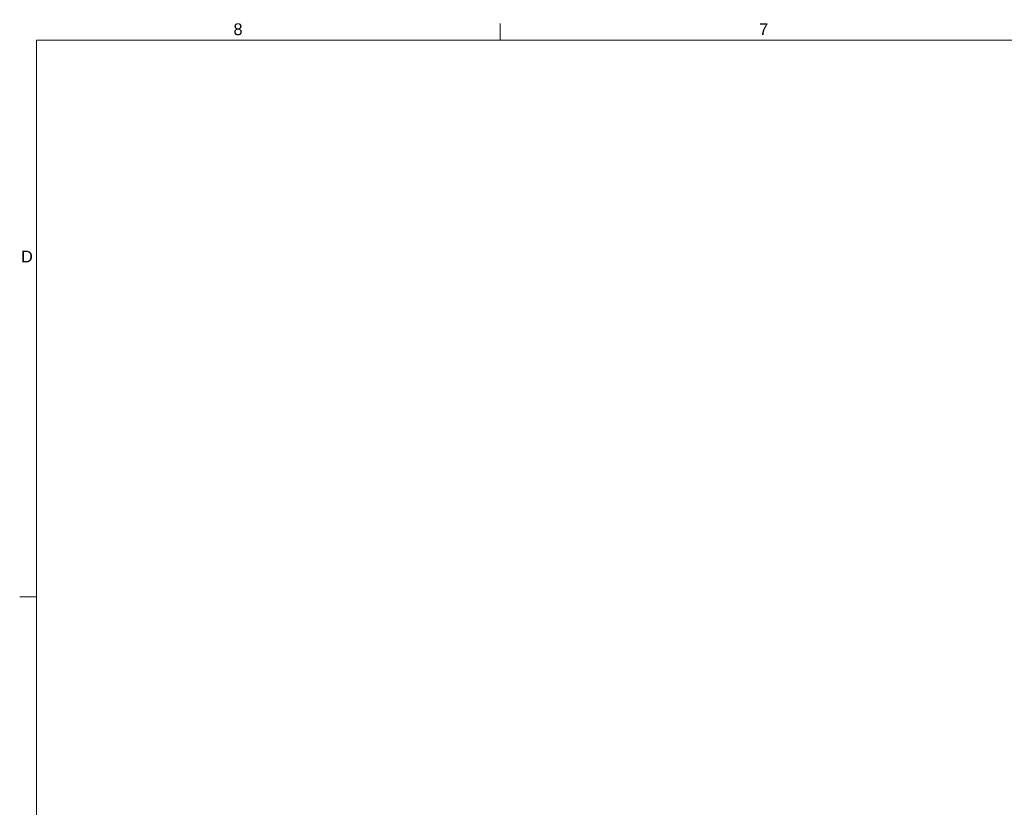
# Model space of a CAD drawing. Header units: inches. Extents: x 0 to 153, y 3 to 96.
# Tile 47 of 132: x 2 to 37, y 67 to 95. Entities that reach past the tile are written whole.
import ezdxf

# ---------------------------------------------------------------- set-up
doc = ezdxf.new("R2010")
doc.units = ezdxf.units.IN
doc.header["$LTSCALE"] = 4.5
doc.header["$MEASUREMENT"] = 0
doc.layers.add('Border (ANSI)', color=7, linetype='Continuous', lineweight=9)
doc.styles.add('Note Text (ANSI)', font='arial.ttf')

# ---------------------------------------------------------------- blocks, each defined once
blk = doc.blocks.new('Borders Default Border')
at = {"layer": 'Border (ANSI)'}
for p, q in [((4.25, 21), (4.25, 21.135)), ((0.5, 16.5), (0.365, 16.5))]:
    blk.add_line(p, q, dxfattribs=at)
at = {"layer": 'Border (ANSI)', "flags": 128}
blk.add_lwpolyline([(0.5, 1), (0.5, 21), (33.5, 21), (33.5, 1), (0.5, 1)], dxfattribs=at)
at = {"layer": 'Border (ANSI)', "char_height": 0.095, "attachment_point": 7, "style": 'Note Text (ANSI)'}
for s, insert in [('8', (2.0937, 21.0384)), ('7', (6.3447, 21.04)), ('D', (0.3753, 19.2025))]:
    blk.add_mtext(s, dxfattribs=dict(at, insert=insert))

msp = doc.modelspace()

# ---------------------------------------------------------------- block references
at = {"xscale": 4.5, "yscale": 4.5, "zscale": 4.5}
msp.add_blockref('Borders Default Border', (0, 0), dxfattribs=at)

doc.saveas('drawing.dxf')
